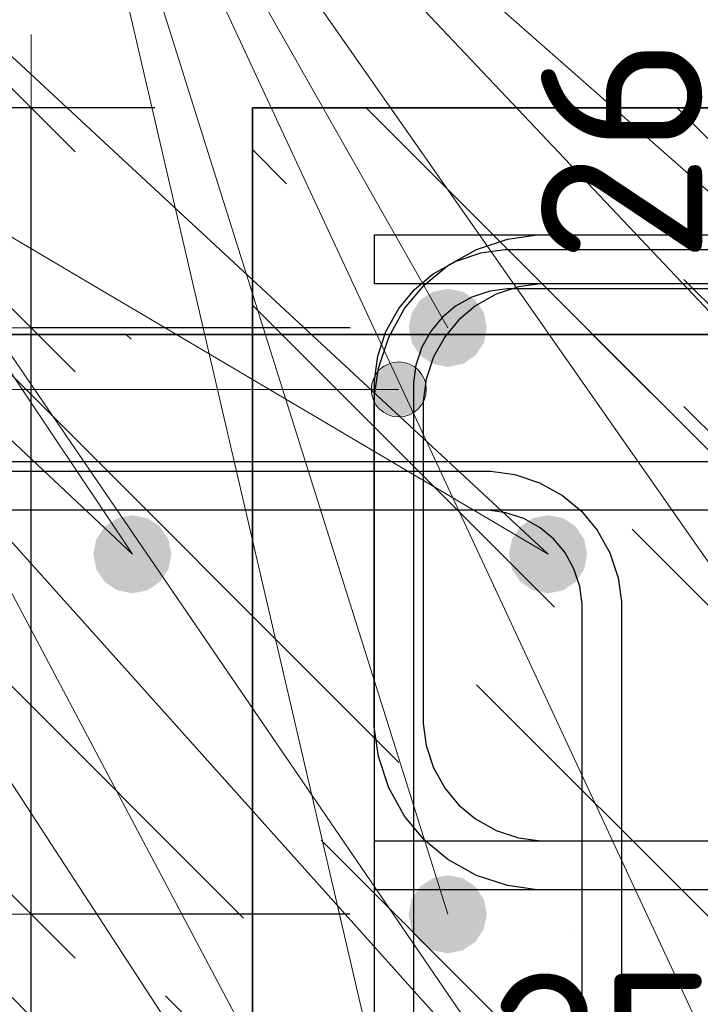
# Model space of a CAD drawing. Header units: metres. Extents: x -38 to 97, y -15 to 21.
# Tile 118 of 205: x 72.228 to 72.367, y 6.495 to 6.696. Entities that reach past the tile are written whole.
import ezdxf

# ---------------------------------------------------------------- set-up
doc = ezdxf.new("R2010")
doc.units = ezdxf.units.M
doc.header["$PDMODE"] = 65
for name, color, linetype, lineweight in [('XR$3$Арм. стержнями верхней зоны', 180, 'Continuous', 35), ('XR$3$Арм. стержнями нижней зоны', 180, 'Continuous', 35), ('XR$3$Арм.стержн. Арматура края', 96, 'Continuous', 35), ('XR$3$Арм.стержн. Хомут', 240, 'Continuous', 35), ('XR$3$Арм.стержн.горизонт. 1', 180, 'Continuous', 35), ('XR$3$Размерная линия (1)', 7, 'Continuous', 13), ('XR$3$Размерная линия_ общее', 7, 'Continuous', 13), ('XR$4$Арм. стержнями верхней зоны', 180, 'Continuous', 35), ('XR$4$Арм.стержн. Арматура края', 96, 'Continuous', 35), ('XR$4$Арм.стержн. Хомут', 240, 'Continuous', 35), ('XR$4$Арм.стержн.горизонт. 1', 180, 'Continuous', 35), ('XR$6$Арм. стержнями верхней зоны', 180, 'Continuous', 35), ('XR$6$Арм.стержн. Арматура края', 96, 'Continuous', 35), ('XR$6$Арм.стержн. Хомут', 240, 'Continuous', 35), ('XR$6$Арм.стержн.горизонт. 1', 180, 'Continuous', 35), ('XR$6$Размерная линия_ общее', 7, 'Continuous', 13)]:
    doc.layers.add(name, color=color, linetype=linetype, lineweight=lineweight)
doc.styles.add('ISOCPEUR', font='txt')
doc.dimstyles.new('DIMSTYLE_10', dxfattribs={"dimtxt": 0.03, "dimasz": 0.03, "dimexe": 0, "dimexo": 0, "dimgap": 0.015, "dimtad": 2, "dimdec": 0, "dimlfac": 1000, "dimrnd": 1, "dimzin": 12, "dimdsep": 46, "dimtxsty": 'ISOCPEUR', "dimblk1": 'ALL_ML_STRICH', "dimblk2": 'ALL_ML_STRICH', "dimsah": 1, "dimcen": 0, "dimclrd": 7, "dimclre": 256, "dimclrt": 7, "dimadec": 0, "dimazin": 0, "dimtfac": 1, "dimtdec": 0, "dimtix": 1, "dimtmove": 2, "dimatfit": 3, "dimfxl": 0, "dimtzin": 0, "dimlwd": 0, "dimlwe": -3, "dimarcsym": 0})
doc.dimstyles.new('DIMSTYLE_11', dxfattribs={"dimtxt": 0.033, "dimasz": 0.0375, "dimexe": 0, "dimexo": 0, "dimgap": 0.0165, "dimtad": 2, "dimdec": 0, "dimlfac": 1000, "dimrnd": 1, "dimzin": 12, "dimdsep": 46, "dimtxsty": 'ISOCPEUR', "dimblk1": 'ALL_ML_STRICH', "dimblk2": 'ALL_ML_STRICH', "dimsah": 1, "dimcen": 0, "dimclrd": 7, "dimclre": 256, "dimclrt": 7, "dimadec": 0, "dimazin": 0, "dimtfac": 1, "dimtdec": 0, "dimtix": 1, "dimtmove": 2, "dimatfit": 3, "dimfxl": 0, "dimtvp": 1.2, "dimtzin": 0, "dimlwd": 0, "dimlwe": -3, "dimarcsym": 0})
doc.dimstyles.new('DIMSTYLE_12', dxfattribs={"dimtxt": 0.03, "dimasz": 0.03, "dimexe": 0, "dimexo": 0, "dimgap": 0.015, "dimtad": 2, "dimdec": 0, "dimlfac": 1000, "dimrnd": 1, "dimzin": 12, "dimdsep": 46, "dimtxsty": 'ISOCPEUR', "dimblk1": 'ALL_ML_STRICH', "dimblk2": 'ALL_ML_STRICH', "dimsah": 1, "dimcen": 0, "dimclrd": 7, "dimclre": 256, "dimclrt": 7, "dimadec": 0, "dimazin": 0, "dimtfac": 1, "dimtdec": 0, "dimtix": 1, "dimtmove": 2, "dimatfit": 3, "dimfxl": 0, "dimtzin": 0, "dimlwd": 0, "dimlwe": -3, "dimarcsym": 0})
doc.dimstyles.new('DIMSTYLE_14', dxfattribs={"dimtxt": 0.03, "dimasz": 0.03, "dimexe": 0, "dimexo": 0, "dimgap": 0.015, "dimtad": 2, "dimdec": 0, "dimlfac": 1000, "dimrnd": 1, "dimzin": 12, "dimdsep": 46, "dimtxsty": 'ISOCPEUR', "dimblk1": 'ALL_ML_STRICH', "dimblk2": 'ALL_ML_STRICH', "dimsah": 1, "dimcen": 0, "dimclrd": 7, "dimclre": 256, "dimclrt": 7, "dimadec": 0, "dimazin": 0, "dimtfac": 1, "dimtdec": 0, "dimtix": 1, "dimtmove": 2, "dimatfit": 3, "dimfxl": 0, "dimtvp": 1.2, "dimtzin": 0, "dimlwd": 0, "dimlwe": -3, "dimarcsym": 0})
doc.dimstyles.new('DIMSTYLE_9', dxfattribs={"dimtxt": 0.033, "dimasz": 0.0375, "dimexe": 0, "dimexo": 0, "dimgap": 0.0165, "dimtad": 2, "dimdec": 0, "dimlfac": 1000, "dimrnd": 1, "dimzin": 12, "dimdsep": 46, "dimtxsty": 'ISOCPEUR', "dimblk1": 'ALL_ML_STRICH', "dimblk2": 'ALL_ML_STRICH', "dimsah": 1, "dimcen": 0, "dimclrd": 7, "dimclre": 256, "dimclrt": 7, "dimadec": 0, "dimazin": 0, "dimtfac": 1, "dimtdec": 0, "dimtix": 1, "dimtmove": 2, "dimatfit": 3, "dimfxl": 0, "dimtvp": 1.2, "dimtzin": 0, "dimlwd": 0, "dimlwe": -3, "dimarcsym": 0})
pattern_1 = [(135, (0, 0), (-0.031819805, -0.031819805), [0.4, -0.05, 0, -0.05]), (135, (-0.01591, -0.01591), (-0.031819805, -0.031819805), [0.8, -0.1, 0.1, -0.1])]

# ---------------------------------------------------------------- blocks, each defined once
blk = doc.blocks.new('ALL_ML_STRICH')
at = {"color": 0, "linetype": 'ByBlock', "lineweight": -2}
for p, q in [((0, -0.5), (0, 0.5)), ((-0.3, -0.3), (0.3, 0.3)), ((-1, 0), (0.5, 0))]:
    blk.add_line(p, q, dxfattribs=at)
blk = doc.blocks.new('*D68')
at = {"layer": 'DEFPOINTS', "color": 7, "linetype": 'Continuous', "lineweight": 13, "transparency": 33554687}
for p in [(72.27526, 6.46063), (72.27526, 6.42564), (72.30026, 6.42064)]:
    blk.add_point(p, dxfattribs=at)
at = {"layer": 'XR$3$Размерная линия_ общее', "color": 253, "linetype": 'Continuous', "lineweight": -2, "true_color": 0xa0a0a0, "transparency": 33554687}
for p, q in [((72.27526, 6.44564), (72.27526, 6.46063)), ((72.30026, 6.44064), (72.30026, 6.46063))]:
    blk.add_line(p, q, dxfattribs=at)
at = {"layer": 'XR$3$Размерная линия_ общее', "color": 7, "linetype": 'Continuous', "lineweight": -2, "transparency": 33554687}
blk.add_line((72.27526, 6.46063), (72.30026, 6.46063), dxfattribs=at)
at = {"layer": 'XR$3$Размерная линия_ общее', "color": 7, "linetype": 'Continuous', "lineweight": 13, "transparency": 33554687, "xscale": 0.0375, "yscale": 0.0375, "zscale": 0.0375, "rotation": 180}
blk.add_blockref('ALL_ML_STRICH', (72.27526, 6.46063), dxfattribs=at)
at = {"layer": 'XR$3$Размерная линия_ общее', "color": 7, "linetype": 'Continuous', "lineweight": 13, "transparency": 33554687, "xscale": 0.0375, "yscale": 0.0375, "zscale": 0.0375}
blk.add_blockref('ALL_ML_STRICH', (72.30026, 6.46063), dxfattribs=at)
at = {"layer": 'XR$3$Размерная линия_ общее', "color": 7, "linetype": 'Continuous', "lineweight": 13, "transparency": 33554687, "insert": (72.34699, 6.48463), "char_height": 0.033, "width": 0.066, "attachment_point": 5, "style": 'ISOCPEUR'}
blk.add_mtext('\\A1;{25}', dxfattribs=at)
at = {"layer": 'XR$3$Размерная линия_ общее', "color": 7, "linetype": 'Continuous', "lineweight": 13, "transparency": 33554687, "insert": (72.32004, 6.46042), "char_height": 0.027, "width": 0.00135, "attachment_point": 1, "line_spacing_factor": 0.60241, "style": 'ISOCPEUR'}
blk.add_mtext('з.с.', dxfattribs=at)
blk = doc.blocks.new('*D69')
at = {"layer": 'DEFPOINTS', "color": 7, "linetype": 'Continuous', "lineweight": 13, "transparency": 33554687}
for p in [(72.2753, 6.67826), (72.15496, 6.37826), (72.27526, 6.37826)]:
    blk.add_point(p, dxfattribs=at)
at = {"layer": 'XR$3$Размерная линия (1)', "color": 9, "linetype": 'Continuous', "lineweight": -2, "true_color": 0xc7c7c7, "transparency": 33554687}
for p, q in [((72.2553, 6.67826), (72.15496, 6.67826)), ((72.25526, 6.37826), (72.15496, 6.37826))]:
    blk.add_line(p, q, dxfattribs=at)
at = {"layer": 'XR$3$Размерная линия (1)', "color": 7, "linetype": 'Continuous', "lineweight": -2, "transparency": 33554687}
blk.add_line((72.15496, 6.37826), (72.15496, 6.67826), dxfattribs=at)
at = {"layer": 'XR$3$Размерная линия (1)', "color": 7, "linetype": 'Continuous', "lineweight": 13, "transparency": 33554687, "xscale": 0.03, "yscale": 0.03, "zscale": 0.03}
for p, rotation in [((72.15496, 6.67826), 90), ((72.15496, 6.37826), 270)]:
    blk.add_blockref('ALL_ML_STRICH', p, dxfattribs=dict(at, rotation=rotation))
at = {"layer": 'XR$3$Размерная линия (1)', "color": 7, "linetype": 'Continuous', "lineweight": 13, "transparency": 33554687, "insert": (72.13246, 6.52976), "char_height": 0.03, "width": 0.09, "attachment_point": 5, "rotation": 90, "style": 'ISOCPEUR'}
blk.add_mtext('\\A1;{300}', dxfattribs=at)
blk = doc.blocks.new('*D145')
at = {"layer": 'DEFPOINTS', "color": 7, "linetype": 'Continuous', "lineweight": 13, "transparency": 33554687}
for p in [(72.31523, 6.51326), (72.22996, 6.41826), (72.31523, 6.41826)]:
    blk.add_point(p, dxfattribs=at)
at = {"layer": 'XR$3$Размерная линия (1)', "color": 9, "linetype": 'Continuous', "lineweight": -2, "true_color": 0xc7c7c7, "transparency": 33554687}
for p, q in [((72.29523, 6.51326), (72.22996, 6.51326)), ((72.29523, 6.41826), (72.22996, 6.41826))]:
    blk.add_line(p, q, dxfattribs=at)
at = {"layer": 'XR$3$Размерная линия (1)', "color": 7, "linetype": 'Continuous', "lineweight": -2, "transparency": 33554687}
blk.add_line((72.22996, 6.41826), (72.22996, 6.51326), dxfattribs=at)
at = {"layer": 'XR$3$Размерная линия (1)', "color": 7, "linetype": 'Continuous', "lineweight": 13, "transparency": 33554687, "xscale": 0.03, "yscale": 0.03, "zscale": 0.03}
for p, rotation in [((72.22996, 6.51326), 90), ((72.22996, 6.41826), 270)]:
    blk.add_blockref('ALL_ML_STRICH', p, dxfattribs=dict(at, rotation=rotation))
at = {"layer": 'XR$3$Размерная линия (1)', "color": 7, "linetype": 'Continuous', "lineweight": 13, "transparency": 33554687, "insert": (72.20746, 6.46726), "char_height": 0.03, "width": 0.06, "attachment_point": 5, "rotation": 90, "style": 'ISOCPEUR'}
blk.add_mtext('\\A1;{95}', dxfattribs=at)
blk = doc.blocks.new('*D146')
at = {"layer": 'DEFPOINTS', "color": 7, "linetype": 'Continuous', "lineweight": 13, "transparency": 33554687}
for p in [(72.31526, 6.63326), (72.22996, 6.51326), (72.31523, 6.51326)]:
    blk.add_point(p, dxfattribs=at)
at = {"layer": 'XR$3$Размерная линия (1)', "color": 9, "linetype": 'Continuous', "lineweight": -2, "true_color": 0xc7c7c7, "transparency": 33554687}
for p, q in [((72.29526, 6.63326), (72.22996, 6.63326)), ((72.29523, 6.51326), (72.22996, 6.51326))]:
    blk.add_line(p, q, dxfattribs=at)
at = {"layer": 'XR$3$Размерная линия (1)', "color": 7, "linetype": 'Continuous', "lineweight": -2, "transparency": 33554687}
blk.add_line((72.22996, 6.51326), (72.22996, 6.63326), dxfattribs=at)
at = {"layer": 'XR$3$Размерная линия (1)', "color": 7, "linetype": 'Continuous', "lineweight": 13, "transparency": 33554687, "xscale": 0.03, "yscale": 0.03, "zscale": 0.03}
for p, rotation in [((72.22996, 6.63326), 90), ((72.22996, 6.51326), 270)]:
    blk.add_blockref('ALL_ML_STRICH', p, dxfattribs=dict(at, rotation=rotation))
at = {"layer": 'XR$3$Размерная линия (1)', "color": 7, "linetype": 'Continuous', "lineweight": 13, "transparency": 33554687, "insert": (72.20746, 6.57776), "char_height": 0.03, "width": 0.09, "attachment_point": 5, "rotation": 90, "style": 'ISOCPEUR'}
blk.add_mtext('\\A1;{120}', dxfattribs=at)
blk = doc.blocks.new('*D147')
at = {"layer": 'DEFPOINTS', "color": 7, "linetype": 'Continuous', "lineweight": 13, "transparency": 33554687}
for p in [(72.27526, 6.67826), (72.22996, 6.63326), (72.31526, 6.63326)]:
    blk.add_point(p, dxfattribs=at)
at = {"layer": 'XR$3$Размерная линия (1)', "color": 9, "linetype": 'Continuous', "lineweight": -2, "true_color": 0xc7c7c7, "transparency": 33554687}
for p, q in [((72.25526, 6.67826), (72.22996, 6.67826)), ((72.29526, 6.63326), (72.22996, 6.63326))]:
    blk.add_line(p, q, dxfattribs=at)
at = {"layer": 'XR$3$Размерная линия (1)', "color": 7, "linetype": 'Continuous', "lineweight": -2, "transparency": 33554687}
blk.add_line((72.22996, 6.63326), (72.22996, 6.67826), dxfattribs=at)
at = {"layer": 'XR$3$Размерная линия (1)', "color": 7, "linetype": 'Continuous', "lineweight": 13, "transparency": 33554687, "xscale": 0.03, "yscale": 0.03, "zscale": 0.03}
for p, rotation in [((72.22996, 6.67826), 90), ((72.22996, 6.63326), 270)]:
    blk.add_blockref('ALL_ML_STRICH', p, dxfattribs=dict(at, rotation=rotation))
at = {"layer": 'XR$3$Размерная линия (1)', "color": 7, "linetype": 'Continuous', "lineweight": 13, "transparency": 33554687, "insert": (72.20704, 6.71794), "char_height": 0.03, "width": 0.06, "attachment_point": 5, "rotation": 90, "style": 'ISOCPEUR'}
blk.add_mtext('\\A1;{45}', dxfattribs=at)
blk = doc.blocks.new('*D884')
at = {"layer": 'DEFPOINTS', "color": 7, "linetype": 'Continuous', "lineweight": 13, "transparency": 33554687}
for p in [(72.33484, 6.63192), (72.33484, 6.60592), (72.37482, 6.60592)]:
    blk.add_point(p, dxfattribs=at)
at = {"layer": 'XR$6$Размерная линия_ общее', "color": 253, "linetype": 'Continuous', "lineweight": -2, "true_color": 0xa0a0a0, "transparency": 33554687}
for p, q in [((72.35484, 6.63192), (72.37482, 6.63192)), ((72.35484, 6.60592), (72.37482, 6.60592))]:
    blk.add_line(p, q, dxfattribs=at)
at = {"layer": 'XR$6$Размерная линия_ общее', "color": 7, "linetype": 'Continuous', "lineweight": -2, "transparency": 33554687}
blk.add_line((72.37482, 6.60592), (72.37482, 6.63192), dxfattribs=at)
at = {"layer": 'XR$6$Размерная линия_ общее', "color": 7, "linetype": 'Continuous', "lineweight": 13, "transparency": 33554687, "xscale": 0.0375, "yscale": 0.0375, "zscale": 0.0375}
for p, rotation in [((72.37482, 6.63192), 90), ((72.37482, 6.60592), 270)]:
    blk.add_blockref('ALL_ML_STRICH', p, dxfattribs=dict(at, rotation=rotation))
at = {"layer": 'XR$6$Размерная линия_ общее', "color": 7, "linetype": 'Continuous', "lineweight": 13, "transparency": 33554687, "insert": (72.37436, 6.64929), "char_height": 0.027, "width": 0.00135, "attachment_point": 1, "rotation": 90, "line_spacing_factor": 0.60241, "style": 'ISOCPEUR'}
blk.add_mtext('з.с.', dxfattribs=at)
at = {"layer": 'XR$6$Размерная линия_ общее', "color": 7, "linetype": 'Continuous', "lineweight": 13, "transparency": 33554687, "insert": (72.35082, 6.66965), "char_height": 0.033, "width": 0.066, "attachment_point": 5, "rotation": 90, "style": 'ISOCPEUR'}
blk.add_mtext('\\A1;{26}', dxfattribs=at)

msp = doc.modelspace()

# ---------------------------------------------------------------- hatches: boundary and pattern name
at = {"linetype": 'Continuous', "lineweight": 25, "transparency": 33554687}
h = msp.add_hatch(dxfattribs=at)
h.set_pattern_fill('__________540', scale=0.015, style=0, pattern_type=2)
h.set_pattern_definition(pattern_1)
h.paths.add_polyline_path([(72.52526, 6.67826), (72.27526, 6.67826), (72.27526, 6.37826), (72.52526, 6.37826)], flags=0)
at = {"linetype": 'Continuous', "lineweight": 13, "transparency": 33554687}
h = msp.add_hatch(dxfattribs=at)
h.set_pattern_fill('__________540', scale=0.015, style=0, pattern_type=2)
h.set_pattern_definition(pattern_1)
h.paths.add_polyline_path([(72.12578, 6.63192), (72.12578, 6.43192), (72.57861, 6.43192), (72.57861, 6.63192)], flags=0)
h = msp.add_hatch(dxfattribs=at)
h.set_pattern_fill('__________540', scale=0.015, style=0, pattern_type=2)
h.set_pattern_definition(pattern_1)
h.paths.add_polyline_path([(72.12578, 6.63192), (72.12578, 6.43192), (72.57861, 6.43192), (72.57861, 6.63192)], flags=0)
at = {"layer": 'XR$3$Арм.стержн. Арматура края', "linetype": 'Continuous', "lineweight": 13, "transparency": 33554687}
for points in [[(72.30037, 6.62347), (72.30239, 6.61582), (72.30239, 6.62549)], [(72.30239, 6.62549), (72.30521, 6.61503), (72.30521, 6.62628)], [(72.30239, 6.62549), (72.30239, 6.61582), (72.30521, 6.61503)], [(72.30521, 6.62628), (72.30521, 6.61503), (72.30802, 6.61582)], [(72.30521, 6.62628), (72.30802, 6.61582), (72.30802, 6.62549)], [(72.30802, 6.62549), (72.30802, 6.61582), (72.31004, 6.61784)], [(72.30802, 6.62549), (72.31004, 6.61784), (72.31004, 6.62347)], [(72.30037, 6.61784), (72.30037, 6.62347), (72.29958, 6.62065)], [(72.30037, 6.62347), (72.30037, 6.61784), (72.30239, 6.61582)], [(72.31004, 6.62347), (72.31004, 6.61784), (72.31083, 6.62065)]]:
    msp.add_hatch(color=7, dxfattribs=at).paths.add_polyline_path(points)
at = {"layer": 'XR$3$Арм.стержн.горизонт. 1', "linetype": 'Continuous', "lineweight": 50, "transparency": 33554687}
for points in [[(72.32326, 6.63326), (72.32265, 6.63632), (72.32092, 6.63892), (72.31833, 6.64065), (72.31526, 6.64126), (72.3122, 6.64065), (72.30961, 6.63892), (72.30787, 6.63632), (72.30726, 6.63326), (72.30787, 6.6302), (72.30961, 6.6276), (72.3122, 6.62587), (72.31526, 6.62526), (72.31833, 6.62587), (72.32092, 6.6276), (72.32265, 6.6302)], [(72.32323, 6.51326), (72.32262, 6.51632), (72.32088, 6.51892), (72.31829, 6.52065), (72.31523, 6.52126), (72.31216, 6.52065), (72.30957, 6.51892), (72.30783, 6.51632), (72.30723, 6.51326), (72.30783, 6.5102), (72.30957, 6.5076), (72.31216, 6.50587), (72.31523, 6.50526), (72.31829, 6.50587), (72.32088, 6.5076), (72.32262, 6.5102)]]:
    msp.add_hatch(color=7, dxfattribs=at).paths.add_polyline_path(points)
at = {"layer": 'XR$4$Арм.стержн.горизонт. 1', "linetype": 'Continuous', "lineweight": 50, "transparency": 33554687}
for points in [[(72.25869, 6.58692), (72.25808, 6.58999), (72.25635, 6.59258), (72.25375, 6.59432), (72.25069, 6.59492), (72.24763, 6.59432), (72.24503, 6.59258), (72.2433, 6.58999), (72.24269, 6.58692), (72.2433, 6.58386), (72.24503, 6.58127), (72.24763, 6.57953), (72.25069, 6.57892), (72.25375, 6.57953), (72.25635, 6.58127), (72.25808, 6.58386)], [(72.34377, 6.58692), (72.34316, 6.58999), (72.34142, 6.59258), (72.33883, 6.59432), (72.33577, 6.59492), (72.3327, 6.59432), (72.33011, 6.59258), (72.32838, 6.58999), (72.32777, 6.58692), (72.32838, 6.58386), (72.33011, 6.58127), (72.3327, 6.57953), (72.33577, 6.57892), (72.33883, 6.57953), (72.34142, 6.58127), (72.34316, 6.58386)]]:
    msp.add_hatch(color=7, dxfattribs=at).paths.add_polyline_path(points)
at = {"layer": 'XR$6$Арм.стержн.горизонт. 1', "linetype": 'Continuous', "lineweight": 50, "transparency": 33554687}
for points in [[(72.25869, 6.58692), (72.25808, 6.58999), (72.25635, 6.59258), (72.25375, 6.59432), (72.25069, 6.59492), (72.24763, 6.59432), (72.24503, 6.59258), (72.2433, 6.58999), (72.24269, 6.58692), (72.2433, 6.58386), (72.24503, 6.58127), (72.24763, 6.57953), (72.25069, 6.57892), (72.25375, 6.57953), (72.25635, 6.58127), (72.25808, 6.58386)], [(72.34377, 6.58692), (72.34316, 6.58999), (72.34142, 6.59258), (72.33883, 6.59432), (72.33577, 6.59492), (72.33271, 6.59432), (72.33011, 6.59258), (72.32838, 6.58999), (72.32777, 6.58692), (72.32838, 6.58386), (72.33011, 6.58127), (72.33271, 6.57953), (72.33577, 6.57892), (72.33883, 6.57953), (72.34142, 6.58127), (72.34316, 6.58386)]]:
    msp.add_hatch(color=7, dxfattribs=at).paths.add_polyline_path(points)

# ---------------------------------------------------------------- linework, layer by layer
at = {"color": 7, "linetype": 'Continuous', "lineweight": 35, "transparency": 33554687}
for p, q in [((72.27526, 6.67826), (72.27526, 6.37826)), ((72.52526, 6.67826), (72.27526, 6.67826)), ((72.57861, 6.63192), (72.12578, 6.63192)), ((72.57861, 6.63192), (72.12578, 6.63192))]:
    msp.add_line(p, q, dxfattribs=at)
at = {"layer": 'XR$3$Арм. стержнями верхней зоны', "color": 4, "linetype": 'Continuous', "lineweight": 25, "transparency": 33554687}
msp.add_lwpolyline([(72.30026, 6.65226), (72.66223, 6.65226), (72.66223, 6.64226), (72.30026, 6.64226), (72.30026, 6.65226)], dxfattribs=at)
at = {"layer": 'XR$3$Арм. стержнями нижней зоны', "color": 4, "linetype": 'Continuous', "lineweight": 25, "transparency": 33554687}
msp.add_lwpolyline([(72.30026, 6.52826), (72.66223, 6.52826), (72.66223, 6.51826), (72.30026, 6.51826), (72.30026, 6.52826)], dxfattribs=at)
at = {"layer": 'XR$3$Арм.стержн. Арматура края', "color": 7, "linetype": 'Continuous', "lineweight": 13, "transparency": 33554687}
for p, q in [((72.30521, 6.62628), (72.30521, 6.62628)), ((72.16359, 6.62065), (72.30521, 6.62065)), ((72.29958, 6.62065), (72.29958, 6.62065)), ((72.31083, 6.62065), (72.31083, 6.62065)), ((72.30521, 6.61503), (72.30521, 6.61503))]:
    msp.add_line(p, q, dxfattribs=at)
at = {"layer": 'XR$3$Арм.стержн. Арматура края', "color": 4, "linetype": 'Continuous', "lineweight": 25, "transparency": 33554687}
for points in [[(72.66223, 6.51826), (72.33355, 6.51826), (72.32745, 6.51911), (72.3211, 6.5212), (72.31526, 6.52448), (72.31044, 6.5285), (72.30642, 6.53331), (72.30315, 6.53916), (72.30106, 6.54551), (72.30021, 6.55161), (72.30021, 6.61891), (72.30106, 6.62501), (72.30315, 6.63136), (72.30642, 6.63721), (72.31044, 6.64202), (72.31526, 6.64604), (72.3211, 6.64932), (72.32745, 6.65141), (72.33355, 6.65226), (72.66223, 6.65226)], [(72.66223, 6.64226), (72.33425, 6.64226), (72.32973, 6.64163), (72.32515, 6.64012), (72.32095, 6.63777), (72.31754, 6.63492), (72.31469, 6.63151), (72.31234, 6.62732), (72.31084, 6.62274), (72.31021, 6.61822), (72.31021, 6.5523), (72.31084, 6.54778), (72.31234, 6.5432), (72.31469, 6.53901), (72.31754, 6.5356), (72.32095, 6.53275), (72.32515, 6.5304), (72.32973, 6.52889), (72.33425, 6.52826), (72.66223, 6.52826)]]:
    msp.add_lwpolyline(points, dxfattribs=at)
at = {"layer": 'XR$3$Арм.стержн. Арматура края', "color": 7, "linetype": 'Continuous', "lineweight": 13, "transparency": 33554687}
msp.add_circle((72.30521, 6.62065), 0.00563, dxfattribs=at)
at = {"layer": 'XR$3$Арм.стержн. Хомут', "color": 40, "linetype": 'Continuous', "lineweight": 25, "transparency": 33554687}
for points in [[(72.30023, 6.42994), (72.30023, 6.62258), (72.30091, 6.62746), (72.30258, 6.63254), (72.3052, 6.63722), (72.30842, 6.64107), (72.31227, 6.64429), (72.31694, 6.64691), (72.32202, 6.64858), (72.3269, 6.64926), (72.47359, 6.64926)], [(72.30023, 6.42994), (72.30023, 6.62258), (72.30091, 6.62746), (72.30258, 6.63254), (72.3052, 6.63722), (72.30842, 6.64107), (72.31227, 6.64429), (72.31694, 6.64691), (72.32202, 6.64858), (72.3269, 6.64926), (72.47359, 6.64926)], [(72.47303, 6.64126), (72.32746, 6.64126), (72.32384, 6.64076), (72.32018, 6.63955), (72.31682, 6.63767), (72.3141, 6.63539), (72.31182, 6.63266), (72.30994, 6.62931), (72.30873, 6.62564), (72.30823, 6.62203), (72.30823, 6.43049)], [(72.47303, 6.64126), (72.32746, 6.64126), (72.32384, 6.64076), (72.32018, 6.63955), (72.31682, 6.63767), (72.3141, 6.63539), (72.31182, 6.63266), (72.30994, 6.62931), (72.30873, 6.62564), (72.30823, 6.62203), (72.30823, 6.43049)]]:
    msp.add_lwpolyline(points, dxfattribs=at)
at = {"layer": 'XR$3$Арм.стержн.горизонт. 1', "color": 7, "linetype": 'Continuous', "lineweight": 13, "transparency": 33554687}
for q in [(72.4853, 6.41826), (72.40023, 6.41826), (72.4853, 6.51326), (72.31523, 6.41826), (72.31523, 6.51326), (72.31526, 6.63326), (72.40019, 6.63326)]:
    msp.add_line((72.23031, 6.78305), q, dxfattribs=at)
at = {"layer": 'XR$4$Арм. стержнями верхней зоны', "color": 4, "linetype": 'Continuous', "lineweight": 25, "transparency": 33554687}
msp.add_lwpolyline([(72.15077, 6.60592), (72.58361, 6.60592), (72.58361, 6.59592), (72.15077, 6.59592), (72.15077, 6.60592)], dxfattribs=at)
at = {"layer": 'XR$4$Арм.стержн. Арматура края', "color": 4, "linetype": 'Continuous', "lineweight": 25, "transparency": 33554687}
for points in [[(72.58361, 6.47192), (72.17933, 6.47192), (72.17411, 6.47265), (72.16868, 6.47444), (72.16367, 6.47725), (72.15954, 6.4807), (72.15609, 6.48482), (72.15328, 6.48983), (72.15149, 6.49527), (72.15077, 6.50049), (72.15077, 6.57736), (72.15149, 6.58258), (72.15328, 6.58801), (72.15609, 6.59302), (72.15954, 6.59715), (72.16367, 6.6006), (72.16868, 6.60341), (72.17411, 6.6052), (72.17933, 6.60592), (72.58361, 6.60592)], [(72.58361, 6.59592), (72.18002, 6.59592), (72.17639, 6.59542), (72.17272, 6.59421), (72.16936, 6.59233), (72.16664, 6.59005), (72.16436, 6.58733), (72.16248, 6.58397), (72.16127, 6.5803), (72.16077, 6.57667), (72.16077, 6.50118), (72.16127, 6.49755), (72.16248, 6.49388), (72.16436, 6.49052), (72.16664, 6.4878), (72.16936, 6.48552), (72.17272, 6.48364), (72.17639, 6.48243), (72.18002, 6.48192), (72.58361, 6.48192)]]:
    msp.add_lwpolyline(points, dxfattribs=at)
at = {"layer": 'XR$4$Арм.стержн. Хомут', "color": 40, "linetype": 'Continuous', "lineweight": 25, "transparency": 33554687}
for points in [[(72.15073, 6.37978), (72.15073, 6.57725), (72.15141, 6.58213), (72.15308, 6.58721), (72.1557, 6.59188), (72.15892, 6.59573), (72.16277, 6.59895), (72.16744, 6.60157), (72.17252, 6.60325), (72.17741, 6.60392), (72.32409, 6.60392), (72.32897, 6.60325), (72.33405, 6.60157), (72.33873, 6.59895), (72.34258, 6.59573), (72.34579, 6.59188), (72.34841, 6.58721), (72.35009, 6.58213), (72.35077, 6.57725), (72.35077, 6.3836)], [(72.15073, 6.37978), (72.15073, 6.57725), (72.15141, 6.58213), (72.15308, 6.58721), (72.1557, 6.59188), (72.15892, 6.59573), (72.16277, 6.59895), (72.16744, 6.60157), (72.17252, 6.60325), (72.17741, 6.60392), (72.32409, 6.60392), (72.32897, 6.60325), (72.33405, 6.60157), (72.33873, 6.59895), (72.34258, 6.59573), (72.34579, 6.59188), (72.34841, 6.58721), (72.35009, 6.58213), (72.35077, 6.57725), (72.35077, 6.3836)], [(72.34277, 6.38416), (72.34277, 6.57669), (72.34226, 6.58031), (72.34106, 6.58397), (72.33918, 6.58733), (72.3369, 6.59006), (72.33417, 6.59234), (72.33081, 6.59421), (72.32715, 6.59542), (72.32354, 6.59592), (72.17796, 6.59592), (72.17434, 6.59542), (72.17068, 6.59421), (72.16733, 6.59234), (72.1646, 6.59006), (72.16232, 6.58733), (72.16044, 6.58397), (72.15923, 6.58031), (72.15873, 6.57669), (72.15873, 6.38033)], [(72.34277, 6.38416), (72.34277, 6.57669), (72.34226, 6.58031), (72.34106, 6.58397), (72.33918, 6.58733), (72.3369, 6.59006), (72.33417, 6.59234), (72.33081, 6.59421), (72.32715, 6.59542), (72.32354, 6.59592), (72.17796, 6.59592), (72.17434, 6.59542), (72.17068, 6.59421), (72.16733, 6.59234), (72.1646, 6.59006), (72.16232, 6.58733), (72.16044, 6.58397), (72.15923, 6.58031), (72.15873, 6.57669), (72.15873, 6.38033)]]:
    msp.add_lwpolyline(points, dxfattribs=at)
at = {"layer": 'XR$4$Арм.стержн.горизонт. 1', "color": 7, "linetype": 'Continuous', "lineweight": 13, "transparency": 33554687}
for q in [(72.25069, 6.58692), (72.33577, 6.58692), (72.3358, 6.46692), (72.3358, 6.37192)]:
    msp.add_line((72.11123, 6.79524), q, dxfattribs=at)
at = {"layer": 'XR$6$Арм. стержнями верхней зоны', "color": 4, "linetype": 'Continuous', "lineweight": 25, "transparency": 33554687}
msp.add_lwpolyline([(72.15077, 6.60592), (72.58361, 6.60592), (72.58361, 6.59592), (72.15077, 6.59592), (72.15077, 6.60592)], dxfattribs=at)
at = {"layer": 'XR$6$Арм.стержн. Арматура края', "color": 4, "linetype": 'Continuous', "lineweight": 25, "transparency": 33554687}
for points in [[(72.58361, 6.47192), (72.17933, 6.47192), (72.17412, 6.47265), (72.16868, 6.47444), (72.16367, 6.47725), (72.15954, 6.4807), (72.15609, 6.48482), (72.15329, 6.48983), (72.15149, 6.49527), (72.15077, 6.50049), (72.15077, 6.57736), (72.15149, 6.58258), (72.15329, 6.58801), (72.15609, 6.59302), (72.15954, 6.59715), (72.16367, 6.6006), (72.16868, 6.60341), (72.17412, 6.6052), (72.17933, 6.60592), (72.58361, 6.60592)], [(72.58361, 6.59592), (72.18002, 6.59592), (72.17639, 6.59542), (72.17272, 6.59421), (72.16936, 6.59233), (72.16664, 6.59005), (72.16436, 6.58733), (72.16248, 6.58397), (72.16127, 6.5803), (72.16077, 6.57667), (72.16077, 6.50118), (72.16127, 6.49755), (72.16248, 6.49388), (72.16436, 6.49052), (72.16664, 6.4878), (72.16936, 6.48552), (72.17272, 6.48364), (72.17639, 6.48243), (72.18002, 6.48192), (72.58361, 6.48192)]]:
    msp.add_lwpolyline(points, dxfattribs=at)
at = {"layer": 'XR$6$Арм.стержн. Хомут', "color": 40, "linetype": 'Continuous', "lineweight": 25, "transparency": 33554687}
for points in [[(72.15073, 6.37978), (72.15073, 6.57725), (72.15141, 6.58213), (72.15308, 6.58721), (72.1557, 6.59188), (72.15892, 6.59573), (72.16277, 6.59895), (72.16744, 6.60157), (72.17253, 6.60325), (72.17741, 6.60392), (72.32409, 6.60392), (72.32897, 6.60325), (72.33405, 6.60157), (72.33873, 6.59895), (72.34258, 6.59573), (72.34579, 6.59188), (72.34841, 6.58721), (72.35009, 6.58213), (72.35077, 6.57725), (72.35077, 6.3836)], [(72.15073, 6.37978), (72.15073, 6.57725), (72.15141, 6.58213), (72.15308, 6.58721), (72.1557, 6.59188), (72.15892, 6.59573), (72.16277, 6.59895), (72.16744, 6.60157), (72.17253, 6.60325), (72.17741, 6.60392), (72.32409, 6.60392), (72.32897, 6.60325), (72.33405, 6.60157), (72.33873, 6.59895), (72.34258, 6.59573), (72.34579, 6.59188), (72.34841, 6.58721), (72.35009, 6.58213), (72.35077, 6.57725), (72.35077, 6.3836)], [(72.34277, 6.38416), (72.34277, 6.57669), (72.34226, 6.58031), (72.34106, 6.58397), (72.33918, 6.58733), (72.3369, 6.59006), (72.33417, 6.59234), (72.33081, 6.59421), (72.32715, 6.59542), (72.32354, 6.59592), (72.17796, 6.59592), (72.17434, 6.59542), (72.17068, 6.59421), (72.16733, 6.59234), (72.1646, 6.59006), (72.16232, 6.58733), (72.16044, 6.58397), (72.15923, 6.58031), (72.15873, 6.57669), (72.15873, 6.38033)], [(72.34277, 6.38416), (72.34277, 6.57669), (72.34226, 6.58031), (72.34106, 6.58397), (72.33918, 6.58733), (72.3369, 6.59006), (72.33417, 6.59234), (72.33081, 6.59421), (72.32715, 6.59542), (72.32354, 6.59592), (72.17796, 6.59592), (72.17434, 6.59542), (72.17068, 6.59421), (72.16733, 6.59234), (72.1646, 6.59006), (72.16232, 6.58733), (72.16044, 6.58397), (72.15923, 6.58031), (72.15873, 6.57669), (72.15873, 6.38033)]]:
    msp.add_lwpolyline(points, dxfattribs=at)
at = {"layer": 'XR$6$Арм.стержн.горизонт. 1', "color": 7, "linetype": 'Continuous', "lineweight": 13, "transparency": 33554687}
for q in [(72.3358, 6.46692), (72.3358, 6.37192), (72.33577, 6.58692), (72.25069, 6.58692)]:
    msp.add_line((72.10685, 6.72215), q, dxfattribs=at)

# ---------------------------------------------------------------- dimensions: what is measured, and where the dimension line sits
at = {"layer": 'XR$3$Размерная линия (1)', "color": 7, "linetype": 'Continuous', "lineweight": 13, "transparency": 33554687}
for base, p1, p2, dimstyle, picture, middle in [((72.22996, 6.67826), (72.29526, 6.63326), (72.25526, 6.67826), 'DIMSTYLE_14', '*D147', (72.20704, 6.71794)), ((72.15496, 6.67826), (72.25526, 6.37826), (72.2553, 6.67826), 'DIMSTYLE_10', '*D69', (72.13246, 6.52976)), ((72.22996, 6.63326), (72.29523, 6.51326), (72.29526, 6.63326), 'DIMSTYLE_12', '*D146', (72.20746, 6.57776)), ((72.22996, 6.51326), (72.29523, 6.41826), (72.29523, 6.51326), 'DIMSTYLE_12', '*D145', (72.20746, 6.46726))]:
    dim = msp.add_linear_dim(base=base, p1=p1, p2=p2, angle=90, dimstyle=dimstyle, override={"dimpost": '<>', "dimclrd": 7, "dimclre": 9, "dimclrt": 7, "dimlwd": 0, "dimlwe": 65533}, dxfattribs=at)
    dim.commit()
    dim.dimension.update_dxf_attribs({"geometry": picture, "text_midpoint": middle, "dimtype": 160})
at = {"layer": 'XR$3$Размерная линия_ общее', "color": 7, "linetype": 'Continuous', "lineweight": 13, "transparency": 33554687}
dim = msp.add_linear_dim(base=(72.30026, 6.46063), p1=(72.27526, 6.44564), p2=(72.30026, 6.44064), text='<>\\Xз.с.', dimstyle='DIMSTYLE_9', override={"dimpost": '<>', "dimclrd": 7, "dimclre": 253, "dimclrt": 7, "dimlwd": 0, "dimlwe": 65533}, dxfattribs=at)
dim.commit()
dim.dimension.update_dxf_attribs({"geometry": '*D68', "text_midpoint": (72.34699, 6.48463), "dimtype": 160})
at = {"layer": 'XR$6$Размерная линия_ общее', "color": 7, "linetype": 'Continuous', "lineweight": 13, "transparency": 33554687}
dim = msp.add_linear_dim(base=(72.37482, 6.63192), p1=(72.35484, 6.60592), p2=(72.35484, 6.63192), angle=90, text='<>\\Xз.с.', dimstyle='DIMSTYLE_11', override={"dimpost": '<>', "dimclrd": 7, "dimclre": 253, "dimclrt": 7, "dimlwd": 0, "dimlwe": 65533}, dxfattribs=at)
dim.commit()
dim.dimension.update_dxf_attribs({"geometry": '*D884', "text_midpoint": (72.35082, 6.66965), "dimtype": 160})

doc.saveas('drawing.dxf')
